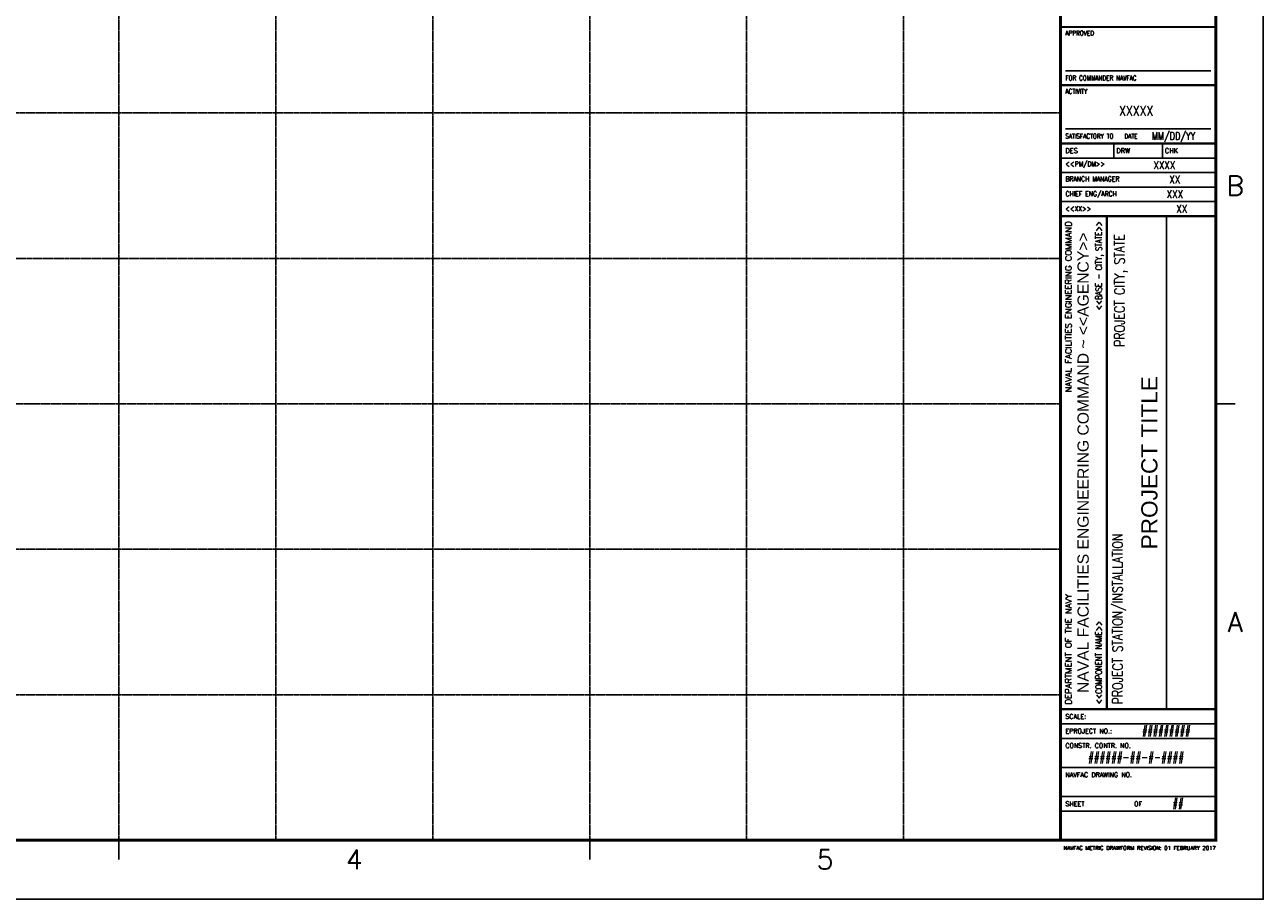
# Model space of a CAD drawing. Header units: millimetres. Extents: x 0 to 847, y 0 to 594.
# Tile 2 of 3: x 446 to 841, y 0 to 279. Entities that reach past the tile are written whole.
import ezdxf
from ezdxf.enums import TextEntityAlignment as Align

# ---------------------------------------------------------------- set-up
doc = ezdxf.new("R2010")
doc.units = ezdxf.units.MM
doc.linetypes.add('DEMO8', pattern=[0.09375, 0.03125, -0.0625])
for name, color, linetype in [('G-ANNO-TTLB', 7, 'Continuous'), ('G-ANNO-TTLB-LABL', 2, 'Continuous'), ('G-ANNO-TTLB-TEXT', 3, 'Continuous')]:
    doc.layers.add(name, color=color, linetype=linetype)
doc.layers.add('G-ANNO-TTLB-GRID', color=8, linetype='DEMO8', plot=False)
doc.layers.add('G-ANNO-TTLB-NPLT', color=2, linetype='Continuous', plot=False)
doc.styles.add('ROMANS', font='ROMANS.shx', dxfattribs={"width": 0.8})
doc.styles.add('Text', font='romans.shx', dxfattribs={"width": 0.8})
doc.styles.add('Title', font='swiss.ttf')

# ---------------------------------------------------------------- blocks, each defined once
blk = doc.blocks.new('NFM_SHEET_BORDER')
at = {"layer": 'G-ANNO-TTLB', "color": 1}
for p, q in [((824.34, 264.11), (777.96, 264.11)), ((824.34, 245.56), (777.96, 245.56))]:
    blk.add_line(p, q, dxfattribs=at)
at = {"layer": 'G-ANNO-TTLB', "color": 173}
for p, q in [((825.88, 157.91), (832.07, 157.91)), ((476.42, 18.83), (476.42, 12.64)), ((626.41, 18.83), (626.41, 12.64))]:
    blk.add_line(p, q, dxfattribs=at)
at = {"layer": 'G-ANNO-TTLB', "color": 6, "const_width": 0.989}
blk.add_lwpolyline([(26.42, 575.17), (825.88, 575.17), (825.88, 18.83), (26.42, 18.83)], close=True, dxfattribs=at)
blk.add_lwpolyline([(776.41, 575.17), (776.41, 18.83)], dxfattribs=at)
at = {"layer": 'G-ANNO-TTLB', "color": 3}
for points, const_width in [([(825.88, 278.02), (776.41, 278.02)], 0.693), ([(825.88, 259.47), (776.41, 259.47)], 0.693), ([(825.88, 240.92), (776.41, 240.92)], 0.693), ([(776.41, 217.73), (825.88, 217.73)], 0.693), ([(791.2, 217.73), (791.2, 60.57)], 0.742), ([(776.41, 60.57), (825.88, 60.57)], 0.693), ([(776.41, 28.1), (825.88, 28.1)], 0.495)]:
    blk.add_lwpolyline(points, dxfattribs=dict(at, const_width=const_width))
at = {"layer": 'G-ANNO-TTLB-GRID'}
for p, q in [((476.42, 575.17), (476.42, 18.83)), ((526.42, 575.17), (526.42, 18.83)), ((576.41, 575.17), (576.41, 18.83)), ((626.41, 575.17), (626.41, 18.83)), ((676.41, 575.17), (676.41, 18.83)), ((726.41, 575.17), (726.41, 18.83)), ((776.41, 250.64), (26.42, 250.64)), ((776.84, 204.28), (26.84, 204.28)), ((775.99, 157.91), (26, 157.91)), ((776.41, 111.55), (26.42, 111.55)), ((776.41, 65.19), (26.42, 65.19))]:
    blk.add_line(p, q, dxfattribs=at)
at = {"layer": 'G-ANNO-TTLB-LABL', "color": 3}
for p, q in [((793.42, 240.92), (793.42, 236.28)), ((808.88, 240.92), (808.88, 236.28)), ((825.88, 236.28), (776.41, 236.28)), ((825.88, 231.64), (776.41, 231.64))]:
    blk.add_line(p, q, dxfattribs=at)
at = {"layer": 'G-ANNO-TTLB-LABL', "color": 1}
for p, q in [((825.88, 227), (776.41, 227)), ((825.88, 222.37), (776.41, 222.37))]:
    blk.add_line(p, q, dxfattribs=at)
at = {"layer": 'G-ANNO-TTLB-LABL'}
for p, q in [((776.41, 55.93), (825.88, 55.93)), ((776.41, 51.29), (825.88, 51.29)), ((776.41, 42.01), (825.88, 42.01)), ((776.41, 32.74), (825.88, 32.74))]:
    blk.add_line(p, q, dxfattribs=at)
at = {"layer": 'G-ANNO-TTLB-LABL', "color": 3}
blk.add_lwpolyline([(810.19, 217.73), (810.19, 60.57)], dxfattribs=at)
at = {"layer": 'G-ANNO-TTLB-NPLT'}
blk.add_lwpolyline([(0, 0), (0, 594), (841, 594), (841, 0)], close=True, dxfattribs=at)
at = {"layer": 'G-ANNO-TTLB', "color": 1, "style": 'ROMANS', "width": 0.7}
for s, p in [('APPROVED', (777.96, 275.31)), ('FOR COMMANDER NAVFAC', (777.96, 261.02)), ('SATISFACTORY TO', (777.96, 242.46)), ('DATE', (796.77, 242.46))]:
    blk.add_text(s, height=1.546, rotation=0.0001, dxfattribs=at).set_placement(p)
blk.add_text('ACTIVITY', height=1.546, rotation=0.0001, dxfattribs=at).set_placement((777.96, 258.31), align=Align.TOP_LEFT)
at = {"layer": 'G-ANNO-TTLB', "color": 132, "style": 'Text'}
for s, p in [('B', (832.07, 227.46)), ('A', (832.07, 88.37)), ('4', (551.41, 12.64)), ('5', (701.41, 12.64))]:
    blk.add_text(s, height=6.18, dxfattribs=at).set_placement(p, align=Align.MIDDLE)
at = {"layer": 'G-ANNO-TTLB-LABL', "color": 1, "style": 'Text'}
for s, p in [('DES', (777.96, 238.6)), ('DRW', (794.19, 238.6)), ('CHK', (809.65, 238.6))]:
    blk.add_text(s, height=1.546, rotation=0.0001, dxfattribs=at).set_placement(p, align=Align.MIDDLE_LEFT)
for s, height, p in [('SCALE:', 1.474, (777.96, 58.25)), ('EPROJECT NO.:', 1.4742, (777.96, 53.61)), ('CONSTR. CONTR. NO.', 1.4742, (777.96, 48.97)), ('NAVFAC DRAWING NO.', 1.4742, (777.96, 39.7)), ('SHEET', 1.474, (777.96, 30.42))]:
    blk.add_text(s, height=height, dxfattribs=at).set_placement(p, align=Align.MIDDLE_LEFT)
blk.add_text('OF', height=1.474, dxfattribs=at).set_placement((801.15, 30.42), align=Align.MIDDLE)
at = {"layer": 'G-ANNO-TTLB-LABL', "style": 'Text'}
blk.add_text('NAVFAC METRIC DRAWFORM REVISION: 01 FEBRUARY 2017', height=1.2368, dxfattribs=at).set_placement((825.88, 15.73), align=Align.RIGHT)
at = {"layer": 'G-ANNO-TTLB-TEXT', "style": 'Text'}
blk.add_text('NAVAL FACILITIES ENGINEERING COMMAND', height=1.9665, rotation=90.0001, dxfattribs=at).set_placement((777.96, 216.18), align=Align.TOP_RIGHT)
blk.add_text('DEPARTMENT OF THE NAVY', height=1.9665, rotation=90.0001, dxfattribs=at).set_placement((777.96, 62.11), align=Align.TOP_LEFT)
blk = doc.blocks.new('NFM_PROJECT_INFO')
at = {"layer": 'G-ANNO-TTLB-TEXT', "color": 3, "style": 'Text', "width": 0.8}
for tag, height, p in [('SAT2_NAME', 0.125, (31.517, 9.894)), ('SAT2_DATE', 0.0937, (31.984, 9.579))]:
    blk.add_attdef(tag, text='', height=height, dxfattribs=at).set_placement(p, align=Align.MIDDLE_CENTER)
at = {"layer": 'G-ANNO-TTLB-TEXT', "style": 'Text', "width": 0.8}
for tag, p in [('PM_DM_NAME', (31.87, 9.214)), ('BDM', (32.001, 9.031)), ('FP', (32.088, 8.666))]:
    blk.add_attdef(tag, text='', height=0.1, dxfattribs=at).set_placement(p, align=Align.MIDDLE)
blk.add_attdef('PROJECT_LOCATION', text='', height=0.125, rotation=90, dxfattribs=at).set_placement((31.37, 8.348), align=Align.RIGHT)
at = {"layer": 'G-ANNO-TTLB-TEXT', "color": 4, "style": 'Title'}
for tag, p in [('PROJECT_TITLE_1_OF_2', (31.559, 5.478)), ('PROJECT_TITLE_1_OF_1', (31.682, 5.478)), ('PROJECT_TITLE_2_OF_2', (31.836, 5.478))]:
    blk.add_attdef(tag, text='', height=0.203, rotation=90, dxfattribs=at).set_placement(p, align=Align.MIDDLE)
at = {"layer": 'G-ANNO-TTLB-TEXT', "style": 'Text', "width": 0.8}
blk.add_attdef('PROJECT_STATION', (31.346, 2.447), '', height=0.125, rotation=90, dxfattribs=at)
at = {"layer": 'G-ANNO-TTLB-TEXT', "color": 4, "style": 'Text', "width": 0.8}
for tag, height, p in [('EPROJECT_NO', 0.0937, (31.894, 2.114)), ('CONST_CONTRACT_NO', 0.1, (31.515, 1.779)), ('SHEET_OF', 0.0937, (32.041, 1.2))]:
    blk.add_attdef(tag, text='', height=height, dxfattribs=at).set_placement(p, align=Align.MIDDLE)
blk = doc.blocks.new('NFM_SITE_INFO')
at = {"layer": 'G-ANNO-TTLB-LABL', "color": 1, "style": 'Text', "width": 0.8, "flags": 8}
for tag, p in [('AGENCY_PM-DM_LABEL', (30.63, 9.228)), ('AGENCY_BRANCH_MNGR_LABEL', (30.63, 9.041)), ('AGENCY_CH_ENG-ARCH_LABEL', (30.63, 8.853)), ('AGENCY_OPTIONAL_LABEL_A', (30.63, 8.666))]:
    blk.add_attdef(tag, text='', height=0.0625, dxfattribs=at).set_placement(p, align=Align.MIDDLE_LEFT)
at = {"layer": 'G-ANNO-TTLB-TEXT', "style": 'Text', "width": 0.8}
blk.add_attdef('AGENCY_CHIEF', text='', height=0.1, dxfattribs=at).set_placement((32.001, 8.848), align=Align.MIDDLE)
blk.add_attdef('AGENCY_SITE-CITY_STATE', text='', height=0.0795, rotation=90, dxfattribs=at).set_placement((31.087, 8.509), align=Align.RIGHT)
at = {"layer": 'G-ANNO-TTLB-TEXT', "color": 152, "style": 'Title'}
blk.add_attdef('AGENCY_NAME', text='', height=0.141, rotation=90, dxfattribs=at).set_placement((30.851, 5.478), align=Align.MIDDLE)
at = {"layer": 'G-ANNO-TTLB-TEXT', "style": 'Text', "width": 0.8}
blk.add_attdef('AGENCY_SITE-LOCATION', (31.087, 2.447), '', height=0.0795, rotation=90, dxfattribs=at)

msp = doc.modelspace()

# ---------------------------------------------------------------- block references
msp.add_blockref('NFM_SHEET_BORDER', (0, 0))
at = {"xscale": 25.4, "yscale": 25.4, "zscale": 25.4}
msp.add_blockref('NFM_PROJECT_INFO', (0, 0), dxfattribs=at).add_auto_attribs({'PROJECT_TITLE_1_OF_1': 'PROJECT TITLE', 'PROJECT_STATION': 'PROJECT STATION/INSTALLATION', 'PROJECT_LOCATION': 'PROJECT CITY, STATE', 'EPROJECT_NO': '#########', 'CONST_CONTRACT_NO': '######-##-#-####', 'SHEET_OF': '##', 'SAT2_NAME': 'XXXXX', 'SAT2_DATE': 'MM/DD/YY', 'PM_DM_NAME': 'XXXX', 'BDM': 'XX', 'FP': 'XX'})
ref = msp.add_blockref('NFM_SITE_INFO', (0, 0), dxfattribs=dict(xscale=25.4, yscale=25.4, zscale=25.4))
ref.add_attrib('AGENCY_NAME', 'NAVAL FACILITIES ENGINEERING COMMAND ~ <<AGENCY>>', dxfattribs={"layer": 'G-ANNO-TTLB-TEXT', "color": 152, "height": 3.5719, "rotation": 90, "style": 'Title'}).set_placement((783.61, 139.15), align=Align.MIDDLE)
ref.add_attrib('AGENCY_SITE-LOCATION', '<<COMPONENT NAME>>', (789.62, 62.15), dxfattribs={"layer": 'G-ANNO-TTLB-TEXT', "height": 2.0193, "rotation": 90, "style": 'Text', "width": 0.8})
ref.add_attrib('AGENCY_SITE-CITY_STATE', '<<BASE - CITY, STATE>>', dxfattribs={"layer": 'G-ANNO-TTLB-TEXT', "height": 2.0193, "rotation": 90, "style": 'Text', "width": 0.8}).set_placement((789.62, 216.14), align=Align.RIGHT)
ref.add_attrib('AGENCY_CHIEF', 'XXX', dxfattribs={"layer": 'G-ANNO-TTLB-TEXT', "height": 2.54, "style": 'Text', "width": 0.8}).set_placement((812.83, 224.75), align=Align.MIDDLE)
ref.add_attrib('AGENCY_PM-DM_LABEL', '<<PM/DM>>', dxfattribs={"layer": 'G-ANNO-TTLB-LABL', "color": 1, "height": 1.587, "style": 'Text', "width": 0.8}).set_placement((778, 234.4), align=Align.MIDDLE_LEFT)
ref.add_attrib('AGENCY_BRANCH_MNGR_LABEL', 'BRANCH MANAGER', dxfattribs={"layer": 'G-ANNO-TTLB-LABL', "color": 1, "height": 1.5875, "style": 'Text', "width": 0.8}).set_placement((778, 229.63), align=Align.MIDDLE_LEFT)
ref.add_attrib('AGENCY_CH_ENG-ARCH_LABEL', 'CHIEF ENG/ARCH', dxfattribs={"layer": 'G-ANNO-TTLB-LABL', "color": 1, "height": 1.5875, "style": 'Text', "width": 0.8}).set_placement((778, 224.87), align=Align.MIDDLE_LEFT)
ref.add_attrib('AGENCY_OPTIONAL_LABEL_A', '<<XX>>', dxfattribs={"layer": 'G-ANNO-TTLB-LABL', "color": 1, "height": 1.587, "style": 'Text', "width": 0.8}).set_placement((778, 220.11), align=Align.MIDDLE_LEFT)

doc.saveas('drawing.dxf')
